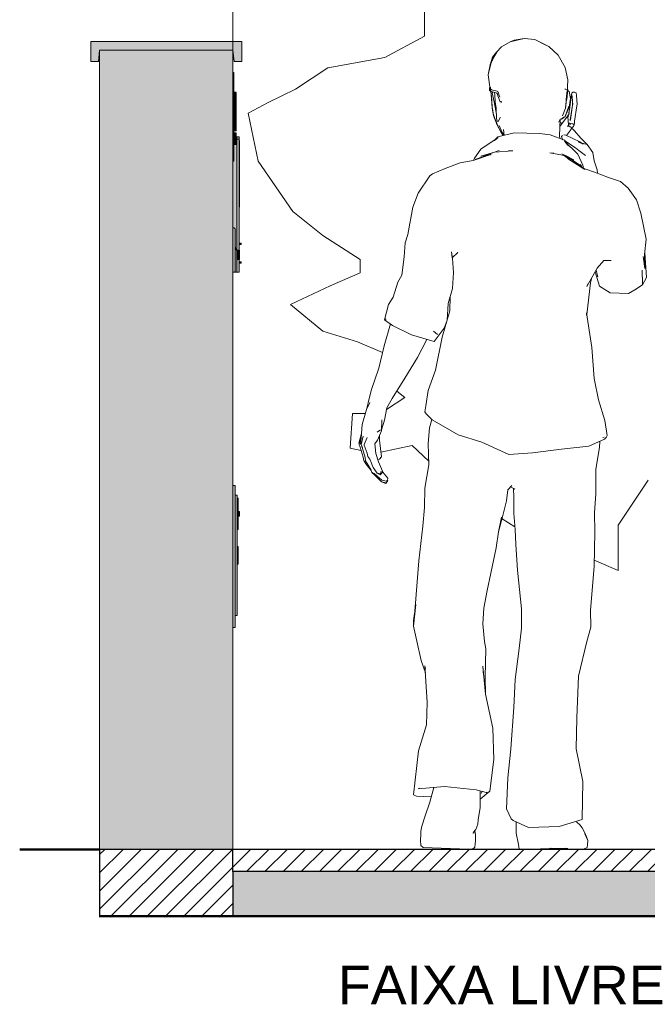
# Model space of a CAD drawing. Header units: metres. Extents: x -14.5 to 21.1, y -19.1 to 7.7.
# Tile 100 of 103: x 17.2 to 18.6, y -0.5 to 1.7. Entities that reach past the tile are written whole.
import ezdxf

# ---------------------------------------------------------------- set-up
doc = ezdxf.new("R2010")
doc.units = ezdxf.units.M
doc.linetypes.add('Traço ponto', pattern=[0.015875, 0.00635, -0.004763, 0, -0.004763])
doc.layers.add('A-DETL', color=7, linetype='Continuous', lineweight=5, true_color=0x00a600)
doc.layers.add('L-PLNT', color=7, linetype='Continuous', lineweight=5, true_color=0x005900)
for name, color, linetype, lineweight in [('A-DETL-GENF', 7, 'Continuous', 5), ('A-GENM', 7, 'Continuous', 5), ('A-ROOF', 7, 'Continuous', 5), ('A-ROOF-PATT', 7, 'Continuous', 5), ('A-WALL', 7, 'Continuous', 5), ('E-ELEC-EQPM', 7, 'Continuous', 5), ('G-ANNO-TEXT', 7, 'Continuous', 9), ('G-IMPT', 7, 'Continuous', 5), ('I-FURN', 7, 'Continuous', 5), ('L-SITE', 7, 'Continuous', 5), ('Q-SPCQ', 7, 'Continuous', 5)]:
    doc.layers.add(name, color=color, linetype=linetype, lineweight=lineweight)
doc.styles.add('Arial', font='arial.ttf', dxfattribs={"height": 0.087})
pattern_1 = [(45, (18.52454, -0.1475), (-0.0205061, 0.0205061), [])]

# ---------------------------------------------------------------- blocks, each defined once
blk = doc.blocks.new('MURETA_ - MURETA_-2290289-CORTE_CALÇADA')
at = {"layer": 'A-WALL', "true_color": 0x5b783c}
blk.add_hatch(color=77, dxfattribs=at).paths.add_polyline_path([(6.0064, -0.15), (6.0064, 1.65), (5.7064, 1.65), (5.7064, -0.15)])
at = {"layer": 'A-WALL'}
for p, q in [((5.7064, -0.15), (5.7064, 1.65)), ((6.0064, -0.15), (6.0064, 1.65))]:
    blk.add_line(p, q, dxfattribs=at)
blk = doc.blocks.new('PINGADEIRA PARA MURETA - PINGADEIRA PARA MURETA-2290573-CORTE_CALÇADA')
at = {"layer": 'A-ROOF-PATT', "true_color": 0xc0c0c0}
blk.add_hatch(color=9, dxfattribs=at).paths.add_polyline_path([(6.0264, 1.625), (6.0264, 1.67), (5.6864, 1.67), (5.6864, 1.625), (5.7038, 1.625), (5.7064, 1.65), (6.0064, 1.65), (6.009, 1.625)])
at = {"layer": 'A-ROOF'}
for p, q in [((6.0264, 1.67), (5.6864, 1.67)), ((5.6864, 1.67), (5.6864, 1.625)), ((6.0264, 1.625), (6.0264, 1.67)), ((5.7038, 1.625), (5.7064, 1.65)), ((5.7064, 1.65), (6.0064, 1.65)), ((6.0064, 1.65), (6.009, 1.625)), ((5.6864, 1.625), (5.7038, 1.625)), ((6.009, 1.625), (6.0264, 1.625))]:
    blk.add_line(p, q, dxfattribs=at)
blk = doc.blocks.new('Ramal de Entrada Individual_Saida Subterrânea_Medição em Muro - 3_Trifasico-2290771-CORTE_CALÇADA')
at = {"layer": 'E-ELEC-EQPM', "true_color": 0x505050}
for points in [[(6.0154, 1.15), (6.0154, 1.455), (6.0134, 1.455), (6.0134, 1.4381), (6.0084, 1.4381), (6.0084, 1.4), (6.0064, 1.4), (6.0064, 1.25), (6.0101, 1.2495), (6.0114, 1.2473), (6.0114, 1.2078), (6.0136, 1.2009), (6.0126, 1.2009), (6.0114, 1.2047), (6.0108, 1.1512), (6.0089, 1.15), (6.0111, 1.15)], [(6.0154, 1.15), (6.0204, 1.15), (6.0204, 1.179), (6.0164, 1.1793), (6.0164, 1.1997), (6.0204, 1.1997), (6.0204, 1.455), (6.0154, 1.455), (6.0154, 1.155)], [(6.0214, 1.4317), (6.0214, 1.4446), (6.0204, 1.4446), (6.0204, 1.4317)], [(6.0204, 1.3117), (6.0214, 1.3117), (6.0214, 1.4317), (6.0204, 1.4317), (6.0204, 1.4006)], [(6.0214, 1.2987), (6.0214, 1.3117), (6.0204, 1.3117), (6.0204, 1.2987)], [(6.0204, 1.2125), (6.0254, 1.2125), (6.0254, 1.2154), (6.0204, 1.2154), (6.0204, 1.2143)], [(6.0254, 1.1706), (6.0254, 1.1735), (6.0204, 1.1735), (6.0204, 1.1706)]]:
    blk.add_hatch(color=251, dxfattribs=at).paths.add_polyline_path(points)
at = {"layer": 'E-ELEC-EQPM'}
for p, q in [((6.0204, 1.455), (6.0134, 1.455)), ((6.0154, 1.15), (6.0154, 1.455)), ((6.0154, 1.455), (6.0204, 1.455)), ((6.0154, 1.15), (6.0154, 1.45)), ((6.0154, 1.45), (6.0204, 1.45)), ((6.0204, 1.45), (6.0204, 1.455)), ((6.0204, 1.455), (6.0204, 1.1997)), ((6.0214, 1.4467), (6.0204, 1.4467)), ((6.0214, 1.4317), (6.0214, 1.4467)), ((6.0214, 1.4446), (6.0214, 1.4467)), ((6.0214, 1.4317), (6.0214, 1.3117)), ((6.0214, 1.2967), (6.0214, 1.3117)), ((6.0204, 1.2967), (6.0214, 1.2967)), ((6.0214, 1.2967), (6.0214, 1.2987)), ((6.0204, 1.2154), (6.0254, 1.2154)), ((6.0204, 1.2125), (6.0254, 1.2125)), ((6.0254, 1.2154), (6.0254, 1.2125)), ((6.0204, 1.179), (6.0204, 1.15)), ((6.0204, 1.1735), (6.0254, 1.1735)), ((6.0204, 1.1706), (6.0254, 1.1706)), ((6.0254, 1.1735), (6.0254, 1.1706)), ((6.0154, 1.15), (6.0089, 1.15)), ((6.0154, 1.15), (6.0204, 1.15))]:
    blk.add_line(p, q, dxfattribs=at)
blk = doc.blocks.new('CAIXA_SANEAGO - CAIXA_SANEAGO-2306244-CORTE_CALÇADA')
at = {"layer": 'Q-SPCQ', "true_color": 0xc8c8c8}
for points in [[(6.0114, 0.35), (6.0114, 0.67), (6.0064, 0.67), (6.0064, 0.35)], [(6.0114, 0.377), (6.0164, 0.377), (6.0164, 0.648), (6.0114, 0.648), (6.0114, 0.4204)], [(6.0184, 0.613), (6.0184, 0.6407), (6.0164, 0.6407), (6.0164, 0.613)], [(6.0184, 0.5712), (6.0184, 0.5989), (6.0164, 0.5989), (6.0164, 0.5712)], [(6.0164, 0.5125), (6.0184, 0.5125), (6.0184, 0.5318), (6.0164, 0.5318), (6.0164, 0.5164)], [(6.0184, 0.4932), (6.0184, 0.5125), (6.0164, 0.5125), (6.0164, 0.4932)]]:
    blk.add_hatch(color=9, dxfattribs=at).paths.add_polyline_path(points)
at = {"layer": 'Q-SPCQ'}
for p, q in [((6.0064, 0.67), (6.0114, 0.67)), ((6.0114, 0.67), (6.0114, 0.35)), ((6.0164, 0.648), (6.0114, 0.648)), ((6.0164, 0.648), (6.0164, 0.377)), ((6.0184, 0.641), (6.0164, 0.641)), ((6.0184, 0.613), (6.0184, 0.641)), ((6.0184, 0.613), (6.0164, 0.613)), ((6.0184, 0.5989), (6.0164, 0.5989)), ((6.0184, 0.571), (6.0184, 0.5989)), ((6.0164, 0.571), (6.0184, 0.571)), ((6.0184, 0.5325), (6.0164, 0.5325)), ((6.0184, 0.5125), (6.0184, 0.5325)), ((6.0184, 0.4925), (6.0184, 0.5125)), ((6.0164, 0.4925), (6.0184, 0.4925)), ((6.0114, 0.377), (6.0164, 0.377)), ((6.0064, 0.35), (6.0114, 0.35))]:
    blk.add_line(p, q, dxfattribs=at)
blk = doc.blocks.new('PLACA_ENDERECO - PLACA_ENDERECO-2333432-CORTE_CALÇADA')
at = {"layer": 'I-FURN', "true_color": 0xfffffc}
blk.add_hatch(color=7, dxfattribs=at).paths.add_polyline_path([(6.0064, 1.4), (6.0084, 1.4), (6.0084, 1.6), (6.0064, 1.6), (6.0064, 1.4063)])
at = {"layer": 'I-FURN'}
for p, q in [((6.0064, 1.6), (6.0084, 1.6)), ((6.0084, 1.6), (6.0084, 1.4)), ((6.0064, 1.4), (6.0084, 1.4))]:
    blk.add_line(p, q, dxfattribs=at)
blk = doc.blocks.new('correio1 - correio-2346393-CORTE_CALÇADA')
at = {"layer": 'Q-SPCQ', "true_color": 0xc8c8c8}
for points in [[(6.0089, 1.15), (6.0089, 1.25), (6.0064, 1.25), (6.0064, 1.15)], [(6.0089, 1.15), (6.0101, 1.1505), (6.0097, 1.2497), (6.0089, 1.25), (6.0089, 1.1601)], [(6.0101, 1.1505), (6.0108, 1.1512), (6.0108, 1.2487), (6.0101, 1.2495), (6.0101, 1.1601)], [(6.0136, 1.2009), (6.0114, 1.2078), (6.0114, 1.2047), (6.0126, 1.2009)], [(6.0108, 1.1512), (6.0114, 1.1526), (6.0108, 1.1601)]]:
    blk.add_hatch(color=9, dxfattribs=at).paths.add_polyline_path(points)
at = {"layer": 'Q-SPCQ'}
for p, q in [((6.0064, 1.25), (6.0089, 1.25)), ((6.0101, 1.2495), (6.0108, 1.2487)), ((6.0114, 1.1526), (6.0114, 1.2473)), ((6.0136, 1.2009), (6.0113, 1.208)), ((6.0113, 1.2049), (6.0126, 1.2009)), ((6.0089, 1.15), (6.0064, 1.15)), ((6.0108, 1.1512), (6.0101, 1.1505))]:
    blk.add_line(p, q, dxfattribs=at)
blk.add_arc((6.0131, 1.201), 0.00053, 198, 342, dxfattribs=at)
blk.add_arc((6.0131, 1.201), 0.00053, 198, 342, dxfattribs=at)
for points in [[(6.0089, 1.25), (6.009, 1.25), (6.0093, 1.2499), (6.0097, 1.2497), (6.01, 1.2496), (6.0101, 1.2495)], [(6.0108, 1.2487), (6.0109, 1.2486), (6.0111, 1.2483), (6.0113, 1.2478), (6.0114, 1.2475), (6.0114, 1.2473)], [(6.0101, 1.1505), (6.01, 1.1504), (6.0097, 1.1502), (6.0093, 1.15), (6.009, 1.15), (6.0089, 1.15)], [(6.0114, 1.1526), (6.0114, 1.1524), (6.0113, 1.1521), (6.0111, 1.1516), (6.0109, 1.1514), (6.0108, 1.1512)]]:
    blk.add_open_spline(points, degree=3, dxfattribs=at)
blk = doc.blocks.new('árvore_growarq - árvore 400 cm_growarq-2511302-CORTE_CALÇADA')
at = {"layer": 'L-PLNT'}
for p, q in [((6.4381, 1.682), (6.4381, 1.7539)), ((6.3486, 1.6341), (6.4381, 1.682)), ((6.22, 1.6102), (6.3486, 1.6341)), ((6.1474, 1.5623), (6.22, 1.6102)), ((6.0859, 1.5323), (6.1474, 1.5623)), ((6.0411, 1.5084), (6.0859, 1.5323)), ((6.0635, 1.4006), (6.0411, 1.5084)), ((6.1418, 1.2868), (6.0635, 1.4006)), ((6.2089, 1.2329), (6.1418, 1.2868)), ((6.2927, 1.179), (6.2089, 1.2329)), ((6.2927, 1.1491), (6.2927, 1.179)), ((6.2256, 1.1192), (6.2927, 1.1491)), ((6.1362, 1.0772), (6.2256, 1.1192)), ((6.2089, 1.0174), (6.1362, 1.0772)), ((6.2871, 0.9934), (6.2089, 1.0174)), ((6.343, 0.9695), (6.2871, 0.9934)), ((6.343, 0.967), (6.343, 0.9695)), ((6.3524, 0.8413), (6.3933, 0.8677)), ((6.3933, 0.8677), (6.3755, 0.8825)), ((6.2704, 0.7539), (6.2759, 0.8317)), ((6.2759, 0.8317), (6.3047, 0.8317)), ((6.4101, 0.7599), (6.3398, 0.7448)), ((6.4476, 0.7248), (6.4101, 0.7599)), ((6.2952, 0.7486), (6.2704, 0.7539)), ((6.9412, 0.682), (6.8741, 0.5802)), ((6.6413, 0.5766), (6.6125, 0.595)), ((6.8741, 0.5802), (6.8741, 0.5383)), ((6.8741, 0.5383), (6.8741, 0.4784)), ((6.8741, 0.4784), (6.82, 0.5016))]:
    blk.add_line(p, q, dxfattribs=at)
blk = doc.blocks.new('Homem Celular - pessoa_00002_dwg-2516909-CORTE_CALÇADA')
at = {"layer": 'G-IMPT'}
for p, q in [((6.6308, 1.6694), (6.6114, 1.6582)), ((6.6308, 1.6694), (6.6622, 1.6763)), ((6.6308, 1.6694), (6.6546, 1.6748)), ((6.6308, 1.6694), (6.6396, 1.6726)), ((6.6622, 1.6763), (6.6396, 1.6726)), ((6.6622, 1.6763), (6.6546, 1.6748)), ((6.6622, 1.6763), (6.6864, 1.6745)), ((6.6864, 1.6745), (6.7113, 1.6618)), ((6.7113, 1.6618), (6.695, 1.6701)), ((6.695, 1.6701), (6.7179, 1.6586)), ((6.591, 1.6349), (6.5998, 1.6462)), ((6.6009, 1.6459), (6.5918, 1.6311)), ((6.5992, 1.6427), (6.6009, 1.6459)), ((6.6114, 1.6582), (6.5998, 1.6462)), ((6.7179, 1.6586), (6.7385, 1.6394)), ((6.5809, 1.5947), (6.5872, 1.6194)), ((6.5854, 1.6176), (6.591, 1.6349)), ((6.5854, 1.6176), (6.5918, 1.6311)), ((6.5854, 1.6176), (6.5868, 1.6202)), ((6.5872, 1.6194), (6.5918, 1.6311)), ((6.5906, 1.6272), (6.5918, 1.6311)), ((6.7385, 1.6394), (6.7546, 1.6112)), ((6.5854, 1.6176), (6.5809, 1.5947)), ((6.5809, 1.5947), (6.5836, 1.6035)), ((6.5852, 1.6162), (6.5854, 1.6176)), ((6.5853, 1.6162), (6.5854, 1.6176)), ((6.7546, 1.6112), (6.7602, 1.5834)), ((6.5809, 1.5947), (6.5854, 1.5627)), ((6.7602, 1.5834), (6.7592, 1.5517)), ((6.5845, 1.5658), (6.5842, 1.5636)), ((6.5842, 1.5594), (6.5842, 1.5636)), ((6.5842, 1.5594), (6.5866, 1.5577)), ((6.5857, 1.5613), (6.5844, 1.5616)), ((6.5844, 1.5616), (6.5851, 1.5616)), ((6.5849, 1.5667), (6.5845, 1.5658)), ((6.5851, 1.5616), (6.5857, 1.5616)), ((6.5854, 1.5637), (6.5855, 1.5595)), ((6.5854, 1.5637), (6.5877, 1.5619)), ((6.5857, 1.5616), (6.5855, 1.5595)), ((6.5888, 1.5411), (6.5863, 1.5663)), ((6.5867, 1.5645), (6.5866, 1.567)), ((6.5909, 1.5563), (6.5866, 1.5577)), ((6.5895, 1.5381), (6.5867, 1.5645)), ((6.5877, 1.5619), (6.592, 1.5605)), ((6.5918, 1.5567), (6.5904, 1.5541)), ((6.595, 1.534), (6.5904, 1.5541)), ((6.5909, 1.5563), (6.599, 1.5544)), ((6.592, 1.5605), (6.6011, 1.5583)), ((6.596, 1.5498), (6.5958, 1.5549)), ((6.599, 1.5544), (6.601, 1.5536)), ((6.601, 1.5536), (6.6023, 1.551)), ((6.6031, 1.557), (6.6011, 1.5583)), ((6.6048, 1.5537), (6.6031, 1.557)), ((6.6048, 1.5537), (6.606, 1.5485)), ((6.756, 1.5622), (6.7541, 1.5623)), ((6.7607, 1.5618), (6.7541, 1.5623)), ((6.7566, 1.5395), (6.7586, 1.554)), ((6.76, 1.5547), (6.7581, 1.5392)), ((6.7584, 1.5555), (6.7586, 1.554)), ((6.7595, 1.5608), (6.7596, 1.5599)), ((6.76, 1.5547), (6.7596, 1.5599)), ((6.7638, 1.557), (6.7601, 1.5595)), ((6.7606, 1.5591), (6.7607, 1.5618)), ((6.7638, 1.557), (6.7664, 1.5412)), ((6.7695, 1.5533), (6.7691, 1.5504)), ((6.7721, 1.5557), (6.7695, 1.5533)), ((6.7721, 1.5557), (6.7765, 1.5554)), ((6.7765, 1.5554), (6.7794, 1.5543)), ((6.7794, 1.5543), (6.7802, 1.5481)), ((6.5905, 1.52), (6.5888, 1.5411)), ((6.5905, 1.52), (6.5895, 1.5381)), ((6.595, 1.534), (6.5998, 1.5054)), ((6.596, 1.5498), (6.5972, 1.534)), ((6.5972, 1.534), (6.5995, 1.5196)), ((6.6032, 1.5478), (6.6023, 1.551)), ((6.6032, 1.5478), (6.6085, 1.5336)), ((6.6073, 1.5447), (6.606, 1.5485)), ((6.6085, 1.5336), (6.6102, 1.5332)), ((6.6102, 1.5332), (6.6108, 1.5333)), ((6.6114, 1.5333), (6.6105, 1.5358)), ((6.6108, 1.5333), (6.6114, 1.5333)), ((6.7552, 1.5199), (6.7592, 1.5517)), ((6.7552, 1.5199), (6.7576, 1.5426)), ((6.7566, 1.5395), (6.7569, 1.5391)), ((6.7581, 1.5392), (6.7575, 1.5391)), ((6.7664, 1.5412), (6.7632, 1.5219)), ((6.764, 1.516), (6.7691, 1.5504)), ((6.7694, 1.5499), (6.77, 1.545)), ((6.7698, 1.5498), (6.7705, 1.545)), ((6.77, 1.545), (6.7708, 1.5353)), ((6.7705, 1.545), (6.7712, 1.5353)), ((6.771, 1.528), (6.7708, 1.5353)), ((6.7712, 1.5353), (6.7715, 1.528)), ((6.781, 1.5382), (6.7802, 1.5481)), ((6.7813, 1.529), (6.781, 1.5382)), ((6.5922, 1.5074), (6.5905, 1.52)), ((6.5905, 1.52), (6.5934, 1.5031)), ((6.5906, 1.5186), (6.5934, 1.5031)), ((6.5995, 1.5196), (6.6, 1.4973)), ((6.7552, 1.5199), (6.7483, 1.5024)), ((6.7627, 1.5239), (6.7547, 1.501)), ((6.7632, 1.5219), (6.7547, 1.501)), ((6.7552, 1.5199), (6.7561, 1.5244)), ((6.7627, 1.5239), (6.7555, 1.5023)), ((6.7622, 1.5043), (6.763, 1.5088)), ((6.7629, 1.5082), (6.7636, 1.5134)), ((6.7631, 1.5049), (6.7629, 1.5082)), ((6.7639, 1.5097), (6.763, 1.5088)), ((6.7631, 1.5049), (6.7639, 1.5097)), ((6.7636, 1.5134), (6.764, 1.516)), ((6.766, 1.4935), (6.7708, 1.5268)), ((6.7664, 1.4934), (6.7713, 1.5268)), ((6.771, 1.528), (6.7708, 1.5268)), ((6.7715, 1.528), (6.7713, 1.5268)), ((6.7807, 1.5246), (6.7759, 1.4902)), ((6.7813, 1.529), (6.7807, 1.5246)), ((6.5984, 1.4897), (6.5922, 1.5074)), ((6.595, 1.4989), (6.5922, 1.5074)), ((6.5922, 1.5074), (6.5934, 1.5031)), ((6.5984, 1.4897), (6.5934, 1.5031)), ((6.5984, 1.4897), (6.595, 1.4989)), ((6.6007, 1.483), (6.5959, 1.4964)), ((6.6044, 1.4761), (6.5974, 1.4931)), ((6.6044, 1.4761), (6.5984, 1.4897)), ((6.6, 1.4973), (6.6015, 1.4902)), ((6.6041, 1.4895), (6.6015, 1.4902)), ((6.6082, 1.4979), (6.6041, 1.4895)), ((6.6074, 1.4988), (6.6082, 1.4979)), ((6.7433, 1.495), (6.7402, 1.4881)), ((6.7433, 1.495), (6.7416, 1.4572)), ((6.7425, 1.4781), (6.7577, 1.4988)), ((6.7429, 1.4868), (6.7438, 1.4867)), ((6.745, 1.4864), (6.7438, 1.4867)), ((6.7458, 1.4951), (6.7448, 1.4962)), ((6.7474, 1.4847), (6.745, 1.4864)), ((6.7458, 1.4951), (6.7547, 1.501)), ((6.7516, 1.4994), (6.7458, 1.4951)), ((6.7481, 1.4959), (6.7458, 1.4951)), ((6.7517, 1.499), (6.7481, 1.4959)), ((6.7555, 1.5023), (6.7547, 1.501)), ((6.7587, 1.5002), (6.7577, 1.4988)), ((6.7615, 1.504), (6.7587, 1.5002)), ((6.7621, 1.5032), (6.7609, 1.5005)), ((6.7622, 1.4832), (6.7609, 1.5005)), ((6.7626, 1.5068), (6.7615, 1.504)), ((6.7622, 1.502), (6.7617, 1.5008)), ((6.7625, 1.5061), (6.7619, 1.5046)), ((6.7622, 1.5049), (6.7619, 1.5043)), ((6.7619, 1.5046), (6.7619, 1.5043)), ((6.7621, 1.5032), (6.7622, 1.5043)), ((6.7636, 1.4858), (6.7635, 1.487)), ((6.7645, 1.4863), (6.7648, 1.4829)), ((6.7657, 1.4919), (6.766, 1.4935)), ((6.7664, 1.4934), (6.7662, 1.4919)), ((6.7747, 1.4824), (6.7755, 1.4876)), ((6.7755, 1.4876), (6.7759, 1.4902)), ((6.6137, 1.4605), (6.6007, 1.483)), ((6.6044, 1.4761), (6.6007, 1.483)), ((6.6007, 1.483), (6.6099, 1.4666)), ((6.6401, 1.4639), (6.6029, 1.4552)), ((6.6137, 1.4605), (6.6044, 1.4761)), ((6.6108, 1.4704), (6.6063, 1.4807)), ((6.6156, 1.4581), (6.6063, 1.4807)), ((6.6137, 1.4605), (6.6099, 1.4666)), ((6.6179, 1.4587), (6.613, 1.4652)), ((6.6171, 1.4585), (6.6154, 1.4717)), ((6.6154, 1.4717), (6.6157, 1.4701)), ((6.6401, 1.4639), (6.6965, 1.4627)), ((6.7576, 1.4582), (6.7662, 1.47)), ((6.7631, 1.4822), (6.76, 1.4785)), ((6.7631, 1.4814), (6.7608, 1.4786)), ((6.7631, 1.4822), (6.7622, 1.4832)), ((6.7638, 1.4788), (6.7638, 1.4791)), ((6.7673, 1.4768), (6.7638, 1.4788)), ((6.7674, 1.4853), (6.7648, 1.4829)), ((6.7673, 1.4714), (6.7662, 1.47)), ((6.7706, 1.476), (6.7673, 1.4768)), ((6.7673, 1.4714), (6.7706, 1.476)), ((6.7718, 1.4847), (6.7674, 1.4853)), ((6.7693, 1.4742), (6.7713, 1.4734)), ((6.7706, 1.476), (6.7731, 1.4782)), ((6.7757, 1.4687), (6.7713, 1.4734)), ((6.7747, 1.4824), (6.7718, 1.4847)), ((6.7731, 1.4782), (6.7742, 1.481)), ((6.7746, 1.4814), (6.7733, 1.4785)), ((6.7742, 1.481), (6.7742, 1.4813)), ((6.7745, 1.4826), (6.7746, 1.4814)), ((6.7757, 1.4687), (6.7897, 1.4521)), ((6.6038, 1.4533), (6.5647, 1.4271)), ((6.5946, 1.4472), (6.6029, 1.4552)), ((6.6038, 1.4533), (6.5957, 1.4471)), ((6.6137, 1.4605), (6.6151, 1.4592)), ((6.617, 1.4585), (6.6171, 1.4585)), ((6.6965, 1.4627), (6.7206, 1.4598)), ((6.7527, 1.4475), (6.7206, 1.4598)), ((6.7416, 1.4572), (6.7424, 1.4515)), ((6.7465, 1.4558), (6.7484, 1.458)), ((6.7465, 1.4558), (6.7486, 1.4494)), ((6.7486, 1.4494), (6.7496, 1.4487)), ((6.7564, 1.4587), (6.7516, 1.4594)), ((6.7594, 1.4382), (6.7527, 1.4475)), ((6.7527, 1.4457), (6.7834, 1.4159)), ((6.7527, 1.4457), (6.7617, 1.4349)), ((6.7538, 1.4459), (6.7779, 1.4302)), ((6.7564, 1.4587), (6.7873, 1.4436)), ((6.7585, 1.4577), (6.758, 1.4587)), ((6.7948, 1.4389), (6.7842, 1.4436)), ((6.7948, 1.4389), (6.7873, 1.4436)), ((6.7897, 1.4521), (6.8038, 1.4376)), ((6.8038, 1.4376), (6.79, 1.4419)), ((6.5501, 1.4068), (6.5647, 1.4271)), ((6.5958, 1.4205), (6.5519, 1.4039)), ((6.5958, 1.4205), (6.5648, 1.4114)), ((6.6062, 1.4242), (6.5958, 1.4205)), ((6.6368, 1.4234), (6.5958, 1.4205)), ((6.6269, 1.4237), (6.6368, 1.4234)), ((6.7779, 1.4302), (6.7852, 1.4241)), ((6.8007, 1.413), (6.7852, 1.4241)), ((6.8038, 1.4376), (6.8165, 1.4201)), ((6.8196, 1.4014), (6.8165, 1.4201)), ((6.5179, 1.3969), (6.5472, 1.4021)), ((6.5472, 1.4021), (6.5871, 1.4151)), ((6.5501, 1.4068), (6.548, 1.4024)), ((6.5519, 1.4039), (6.5534, 1.4047)), ((6.5617, 1.4068), (6.5624, 1.4078)), ((6.5864, 1.4148), (6.5861, 1.4168)), ((6.5861, 1.4168), (6.5865, 1.4149)), ((6.5871, 1.4151), (6.5872, 1.4141)), ((6.7292, 1.4184), (6.7201, 1.4192)), ((6.7201, 1.4192), (6.7568, 1.4124)), ((6.747, 1.417), (6.7568, 1.4124)), ((6.7695, 1.4002), (6.751, 1.414)), ((6.7568, 1.4124), (6.7923, 1.388)), ((6.7568, 1.4124), (6.7743, 1.4036)), ((6.7596, 1.4075), (6.7601, 1.4083)), ((6.7986, 1.3818), (6.7597, 1.4063)), ((6.7965, 1.3838), (6.7597, 1.4063)), ((6.7599, 1.4074), (6.7601, 1.4083)), ((6.7986, 1.3818), (6.7695, 1.4002)), ((6.7834, 1.4159), (6.7941, 1.391)), ((6.8269, 1.3809), (6.8196, 1.4014)), ((6.4562, 1.3718), (6.4843, 1.3835)), ((6.4843, 1.3835), (6.5179, 1.3969)), ((6.7923, 1.388), (6.7881, 1.3925)), ((6.7961, 1.3841), (6.7941, 1.391)), ((6.8208, 1.3759), (6.7965, 1.3838)), ((6.8523, 1.3633), (6.8208, 1.3759)), ((6.8271, 1.3735), (6.8269, 1.3809)), ((6.4235, 1.3286), (6.4501, 1.3671)), ((6.4501, 1.3671), (6.4562, 1.3718)), ((6.8788, 1.3544), (6.8523, 1.3633)), ((6.8788, 1.3544), (6.8964, 1.3396)), ((6.8964, 1.3396), (6.9153, 1.3135)), ((6.4114, 1.2968), (6.4235, 1.3286)), ((6.9246, 1.2829), (6.9153, 1.3135)), ((6.4004, 1.2349), (6.4114, 1.2968)), ((6.9246, 1.2829), (6.9369, 1.2249)), ((6.4004, 1.2349), (6.3942, 1.2162)), ((6.9369, 1.2249), (6.9334, 1.1899)), ((6.3921, 1.1848), (6.3942, 1.2162)), ((6.3921, 1.1848), (6.3867, 1.1432)), ((6.4998, 1.1829), (6.499, 1.196)), ((6.5008, 1.1808), (6.499, 1.196)), ((6.4998, 1.1829), (6.5127, 1.1944)), ((6.5008, 1.1808), (6.5032, 1.1498)), ((6.5119, 1.1945), (6.5127, 1.1944)), ((6.8414, 1.1765), (6.8268, 1.1591)), ((6.8584, 1.1769), (6.8414, 1.1765)), ((6.9339, 1.1582), (6.9299, 1.1854)), ((6.9334, 1.1899), (6.9339, 1.1582)), ((6.9377, 1.1382), (6.9338, 1.1936)), ((6.8035, 1.118), (6.8268, 1.1591)), ((6.8241, 1.1543), (6.8248, 1.1515)), ((6.928, 1.155), (6.9284, 1.1216)), ((6.3779, 1.1278), (6.3867, 1.1432)), ((6.5008, 1.1136), (6.5032, 1.1498)), ((6.8139, 1.1363), (6.8114, 1.1264)), ((6.8221, 1.1508), (6.832, 1.1191)), ((6.8279, 1.1399), (6.8248, 1.1515)), ((6.8274, 1.1422), (6.8279, 1.1399)), ((6.9283, 1.1389), (6.9284, 1.1216)), ((6.9284, 1.1216), (6.9377, 1.1382)), ((6.3673, 1.0939), (6.3779, 1.1278)), ((6.4911, 1.0797), (6.5008, 1.1136)), ((6.8032, 1.0549), (6.8114, 1.1264)), ((6.8035, 1.118), (6.8062, 1.1251)), ((6.8562, 1.1041), (6.832, 1.1191)), ((6.9115, 1.1107), (6.8969, 1.1022)), ((6.9284, 1.1216), (6.9115, 1.1107)), ((6.3567, 1.0773), (6.3673, 1.0939)), ((6.495, 1.0629), (6.4957, 1.0958)), ((6.8562, 1.1041), (6.8969, 1.1022)), ((6.3567, 1.0773), (6.348, 1.0426)), ((6.4886, 1.0423), (6.4911, 1.0797)), ((6.348, 1.0426), (6.3512, 1.0449)), ((6.348, 1.0426), (6.3498, 1.0434)), ((6.3662, 1.0305), (6.348, 1.0426)), ((6.495, 1.0629), (6.4773, 1.0042)), ((6.8028, 1.0532), (6.8026, 1.059)), ((6.8026, 1.059), (6.8144, 0.9808)), ((6.3474, 0.9846), (6.3615, 1.0336)), ((6.3662, 1.0305), (6.4087, 1.0088)), ((6.4823, 1.0241), (6.4595, 0.9939)), ((6.4823, 1.0241), (6.4886, 1.0423)), ((6.4087, 1.0088), (6.4595, 0.9939)), ((6.4221, 0.958), (6.4432, 0.9987)), ((6.4671, 1.0096), (6.4583, 1.0176)), ((6.4671, 1.0096), (6.4618, 1.0147)), ((6.4773, 1.0042), (6.4623, 0.9299)), ((6.3349, 0.9339), (6.3474, 0.9846)), ((6.8144, 0.9808), (6.8198, 0.9104)), ((6.3934, 0.9118), (6.4221, 0.958)), ((6.3349, 0.9339), (6.3175, 0.8835)), ((6.365, 0.8655), (6.3934, 0.9118)), ((6.4462, 0.8835), (6.4623, 0.9299)), ((6.8297, 0.8626), (6.8198, 0.9104)), ((6.3175, 0.8835), (6.3113, 0.8559)), ((6.365, 0.8655), (6.3531, 0.8449)), ((6.4407, 0.8491), (6.4462, 0.8835)), ((6.3145, 0.8564), (6.3073, 0.8408)), ((6.3113, 0.8559), (6.3073, 0.8408)), ((6.3073, 0.8408), (6.3088, 0.8446)), ((6.3145, 0.8564), (6.3088, 0.8446)), ((6.3531, 0.8449), (6.3475, 0.8168)), ((6.4407, 0.8491), (6.4384, 0.8355)), ((6.8297, 0.8626), (6.8436, 0.816)), ((6.3073, 0.8408), (6.2978, 0.807)), ((6.4384, 0.8355), (6.4414, 0.831)), ((6.4551, 0.8176), (6.4414, 0.831)), ((6.2962, 0.7866), (6.2978, 0.807)), ((6.3419, 0.8175), (6.341, 0.7931)), ((6.3475, 0.8168), (6.3411, 0.7952)), ((6.3419, 0.8175), (6.3416, 0.8129)), ((6.4489, 0.7993), (6.4461, 0.7647)), ((6.4489, 0.7993), (6.4541, 0.8186)), ((6.5139, 0.7838), (6.4551, 0.8176)), ((6.8436, 0.816), (6.8491, 0.7825)), ((6.2962, 0.7866), (6.2901, 0.7654)), ((6.2963, 0.7843), (6.2906, 0.762)), ((6.2937, 0.7627), (6.2963, 0.7843)), ((6.3001, 0.7812), (6.2954, 0.7613)), ((6.2994, 0.7773), (6.3001, 0.7812)), ((6.3085, 0.778), (6.3019, 0.7622)), ((6.3385, 0.7951), (6.331, 0.7899)), ((6.341, 0.7931), (6.3318, 0.7719)), ((6.3363, 0.7808), (6.3363, 0.7819)), ((6.3363, 0.7808), (6.3368, 0.772)), ((6.5139, 0.7838), (6.5672, 0.7671)), ((6.839, 0.7782), (6.842, 0.7785)), ((6.8465, 0.7778), (6.8428, 0.7741)), ((6.8491, 0.7825), (6.8465, 0.7778)), ((6.291, 0.7637), (6.2901, 0.7654)), ((6.2931, 0.7564), (6.2906, 0.762)), ((6.2995, 0.7338), (6.2931, 0.7564)), ((6.298, 0.7556), (6.2954, 0.7613)), ((6.2964, 0.7608), (6.3041, 0.7325)), ((6.2964, 0.7608), (6.298, 0.7556)), ((6.3024, 0.7608), (6.3019, 0.7622)), ((6.3088, 0.7422), (6.3024, 0.7608)), ((6.3318, 0.7719), (6.3264, 0.7636)), ((6.328, 0.7419), (6.3264, 0.7636)), ((6.3409, 0.7344), (6.3368, 0.772)), ((6.4479, 0.716), (6.4461, 0.7647)), ((6.5672, 0.7671), (6.6281, 0.7396)), ((6.746, 0.7518), (6.8081, 0.7587)), ((6.8081, 0.7587), (6.8428, 0.7741)), ((6.8238, 0.7067), (6.8318, 0.7554)), ((6.8318, 0.7554), (6.8323, 0.7695)), ((6.3014, 0.7258), (6.2995, 0.7338)), ((6.3051, 0.7255), (6.3041, 0.7325)), ((6.3088, 0.7422), (6.3102, 0.7352)), ((6.3146, 0.729), (6.3102, 0.7352)), ((6.328, 0.7419), (6.3345, 0.7233)), ((6.3369, 0.729), (6.3409, 0.7344)), ((6.6281, 0.7396), (6.6807, 0.7435)), ((6.746, 0.7518), (6.6807, 0.7435)), ((6.3061, 0.7186), (6.3014, 0.7258)), ((6.3091, 0.7193), (6.3051, 0.7255)), ((6.3061, 0.7186), (6.3179, 0.7038)), ((6.3091, 0.7193), (6.3178, 0.7046)), ((6.315, 0.7089), (6.3127, 0.7105)), ((6.3146, 0.729), (6.3187, 0.7199)), ((6.3187, 0.7199), (6.3202, 0.7153)), ((6.3222, 0.7105), (6.3202, 0.7153)), ((6.3311, 0.6977), (6.3222, 0.7105)), ((6.3369, 0.729), (6.333, 0.7276)), ((6.3345, 0.7233), (6.3433, 0.7023)), ((6.4384, 0.6634), (6.4479, 0.716)), ((6.3178, 0.7046), (6.3189, 0.7)), ((6.3248, 0.6964), (6.3189, 0.7)), ((6.32, 0.6994), (6.3203, 0.6984)), ((6.3245, 0.6948), (6.3203, 0.6984)), ((6.3412, 0.6777), (6.3245, 0.6948)), ((6.3415, 0.6815), (6.3248, 0.6964)), ((6.3311, 0.6977), (6.3384, 0.6937)), ((6.3311, 0.6977), (6.3328, 0.6968)), ((6.3311, 0.6977), (6.3389, 0.6958)), ((6.3328, 0.6968), (6.3389, 0.6958)), ((6.3384, 0.6937), (6.3405, 0.7024)), ((6.3412, 0.6964), (6.3384, 0.6937)), ((6.3384, 0.6937), (6.3389, 0.6958)), ((6.3405, 0.7024), (6.3389, 0.6958)), ((6.3412, 0.6964), (6.3435, 0.6996)), ((6.3435, 0.6996), (6.3433, 0.7023)), ((6.3438, 0.6997), (6.355, 0.6863)), ((6.8233, 0.6508), (6.8238, 0.7067)), ((6.344, 0.6772), (6.3412, 0.6777)), ((6.3448, 0.6771), (6.3412, 0.6777)), ((6.3412, 0.6777), (6.3509, 0.6745)), ((6.3524, 0.6796), (6.3415, 0.6815)), ((6.3514, 0.676), (6.3448, 0.6771)), ((6.3514, 0.676), (6.3472, 0.6767)), ((6.3509, 0.6745), (6.3551, 0.6807)), ((6.3524, 0.6796), (6.353, 0.6805)), ((6.353, 0.6805), (6.3556, 0.685)), ((6.3539, 0.6821), (6.3551, 0.6807)), ((6.355, 0.6863), (6.3556, 0.685)), ((6.6253, 0.6598), (6.6346, 0.67)), ((6.6316, 0.6667), (6.6416, 0.6618)), ((6.4384, 0.6634), (6.4382, 0.6201)), ((6.6228, 0.6355), (6.6253, 0.6598)), ((6.6387, 0.6426), (6.6382, 0.6634)), ((6.6403, 0.6626), (6.6416, 0.6618)), ((6.8233, 0.6508), (6.8206, 0.6078)), ((6.6228, 0.6355), (6.6144, 0.602)), ((6.6389, 0.6063), (6.6387, 0.6426)), ((6.4382, 0.6201), (6.4341, 0.5781)), ((6.6144, 0.602), (6.6046, 0.565)), ((6.6389, 0.6063), (6.6418, 0.5704)), ((6.8206, 0.6078), (6.821, 0.5645)), ((6.4248, 0.5003), (6.4341, 0.5781)), ((6.6114, 0.5982), (6.6038, 0.5605)), ((6.6114, 0.5982), (6.6046, 0.565)), ((6.5991, 0.5293), (6.6046, 0.565)), ((6.6038, 0.5605), (6.6046, 0.565)), ((6.6418, 0.5704), (6.6435, 0.5371)), ((6.821, 0.5645), (6.8198, 0.4876)), ((6.6435, 0.5371), (6.6472, 0.4789)), ((6.5874, 0.4722), (6.5991, 0.5293)), ((6.4248, 0.5003), (6.4171, 0.3956)), ((6.5874, 0.4722), (6.5793, 0.4335)), ((6.6561, 0.3921), (6.6472, 0.4789)), ((6.8198, 0.4876), (6.8113, 0.389)), ((6.5793, 0.4335), (6.5711, 0.3931)), ((6.4182, 0.4015), (6.413, 0.353)), ((6.4182, 0.4015), (6.4134, 0.366)), ((6.4171, 0.3956), (6.413, 0.353)), ((6.5711, 0.3931), (6.5693, 0.3584)), ((6.6564, 0.3484), (6.6561, 0.3921)), ((6.8113, 0.389), (6.8121, 0.351)), ((6.413, 0.353), (6.4134, 0.366)), ((6.5693, 0.3584), (6.5726, 0.3186)), ((6.413, 0.353), (6.4203, 0.3194)), ((6.6564, 0.3484), (6.6508, 0.3024)), ((6.8121, 0.351), (6.8034, 0.3185)), ((6.4307, 0.2759), (6.4203, 0.3194)), ((6.5758, 0.3016), (6.5726, 0.3186)), ((6.7845, 0.2402), (6.8034, 0.3185)), ((6.5758, 0.3016), (6.5741, 0.2383)), ((6.6508, 0.3024), (6.6417, 0.233)), ((6.4398, 0.2478), (6.4307, 0.2759)), ((6.44, 0.2577), (6.4388, 0.2635)), ((6.4388, 0.2635), (6.4442, 0.1816)), ((6.5689, 0.2626), (6.5706, 0.2427)), ((6.5689, 0.2626), (6.5753, 0.1998)), ((6.5741, 0.2383), (6.5752, 0.2008)), ((6.6392, 0.1696), (6.6417, 0.233)), ((6.7805, 0.1466), (6.7845, 0.2402)), ((6.5753, 0.1998), (6.5914, 0.1231)), ((6.4423, 0.1308), (6.4442, 0.1816)), ((6.6392, 0.1696), (6.6321, 0.0766)), ((6.779, 0.0767), (6.7805, 0.1466)), ((6.4244, 0.0719), (6.4423, 0.1308)), ((6.5941, 0.0522), (6.5914, 0.1231)), ((6.4244, 0.0719), (6.4132, -0.0271)), ((6.6258, 0.0109), (6.6321, 0.0766)), ((6.7944, 0.0033), (6.779, 0.0767)), ((6.5941, 0.0522), (6.5848, -0.0191)), ((6.6228, -0.0587), (6.6258, 0.0109)), ((6.7928, -0.0828), (6.7944, 0.0033)), ((6.4828, -0.0081), (6.4236, -0.0136)), ((6.4266, -0.012), (6.4236, -0.0136)), ((6.4497, -0.0439), (6.4589, -0.0103)), ((6.4828, -0.0081), (6.5545, -0.016)), ((6.5795, -0.0229), (6.5545, -0.016)), ((6.5633, -0.0276), (6.5634, -0.0185)), ((6.5652, -0.0239), (6.5678, -0.0197)), ((6.5769, -0.0258), (6.5848, -0.0191)), ((6.5773, -0.0208), (6.5795, -0.0229)), ((6.4195, -0.0299), (6.4132, -0.0271)), ((6.4195, -0.0299), (6.4531, -0.0316)), ((6.4497, -0.0439), (6.4391, -0.0742)), ((6.5631, -0.0564), (6.5633, -0.0276)), ((6.5634, -0.0367), (6.5769, -0.0258)), ((6.5631, -0.0564), (6.559, -0.0829)), ((6.6228, -0.0587), (6.6327, -0.0812)), ((6.4391, -0.0742), (6.4315, -0.0978)), ((6.559, -0.0829), (6.5577, -0.0934)), ((6.6372, -0.0848), (6.6327, -0.0812)), ((6.6372, -0.0848), (6.6718, -0.1007)), ((6.6445, -0.1133), (6.6439, -0.0879)), ((6.7411, -0.0986), (6.7928, -0.0828)), ((6.7803, -0.0866), (6.7811, -0.0883)), ((6.7873, -0.0947), (6.7811, -0.0883)), ((6.4296, -0.109), (6.4294, -0.1167)), ((6.4315, -0.0978), (6.4296, -0.109)), ((6.5476, -0.1143), (6.5503, -0.1085)), ((6.5479, -0.1094), (6.5476, -0.1143)), ((6.5503, -0.1085), (6.5536, -0.105)), ((6.5508, -0.1079), (6.5525, -0.1167)), ((6.5509, -0.1079), (6.5525, -0.1167)), ((6.5525, -0.1167), (6.551, -0.1078)), ((6.5577, -0.0934), (6.5536, -0.105)), ((6.7411, -0.0986), (6.6718, -0.1007)), ((6.7929, -0.1015), (6.7873, -0.0947)), ((6.7929, -0.1015), (6.7989, -0.1129)), ((6.4294, -0.1167), (6.4291, -0.1295)), ((6.4291, -0.1295), (6.4296, -0.141)), ((6.5525, -0.1305), (6.5522, -0.1373)), ((6.5525, -0.1167), (6.5525, -0.1305)), ((6.6445, -0.1133), (6.6495, -0.1389)), ((6.8057, -0.1299), (6.7985, -0.1147)), ((6.7985, -0.1147), (6.8017, -0.1211)), ((6.8024, -0.1214), (6.7989, -0.1129)), ((6.8057, -0.1299), (6.8017, -0.1211)), ((6.8057, -0.1299), (6.8024, -0.1214)), ((6.8057, -0.1299), (6.8049, -0.1395)), ((6.4296, -0.141), (6.4347, -0.1456)), ((6.5373, -0.1495), (6.4347, -0.1456)), ((6.545, -0.1499), (6.5373, -0.1495)), ((6.545, -0.1499), (6.5515, -0.145)), ((6.5515, -0.145), (6.5522, -0.1373)), ((6.6495, -0.1389), (6.651, -0.1494)), ((6.651, -0.1494), (6.7474, -0.148)), ((6.6791, -0.15), (6.6785, -0.149)), ((6.7802, -0.1498), (6.6791, -0.15)), ((6.7474, -0.148), (6.7192, -0.1469)), ((6.7229, -0.147), (6.7474, -0.148)), ((6.7604, -0.1476), (6.7474, -0.148)), ((6.7604, -0.1476), (6.7543, -0.1474)), ((6.797, -0.1489), (6.7802, -0.1498)), ((6.8041, -0.146), (6.797, -0.1489)), ((6.8041, -0.146), (6.8049, -0.1395))]:
    blk.add_line(p, q, dxfattribs=at)
blk = doc.blocks.new('Homem Celular - Homem Celular-2517031-CORTE_CALÇADA')
blk.add_blockref('Homem Celular - pessoa_00002_dwg-2516909-CORTE_CALÇADA', (0, 0))

msp = doc.modelspace()

# ---------------------------------------------------------------- hatches: boundary and pattern name
at = {"layer": 'A-DETL-GENF', "true_color": 0x808080}
h = msp.add_hatch(dxfattribs=at)
h.set_pattern_fill('FP_5', color=8, style=0, pattern_type=2)
h.set_pattern_definition(pattern_1)
h.paths.add_polyline_path([(17.362, -0.3027), (17.662, -0.3027), (17.662, -0.15), (17.362, -0.15), (17.362, -0.2)])
at = {"layer": 'A-DETL-GENF', "true_color": 0xb9cebd}
msp.add_hatch(color=9, dxfattribs=at).paths.add_polyline_path([(19.1558, -0.3027), (19.562, -0.3027), (19.562, -0.225), (18.862, -0.15), (18.862, -0.2), (17.662, -0.2), (17.662, -0.3027), (18.8983, -0.3027)])
at = {"layer": 'A-DETL-GENF', "true_color": 0x808080}
h = msp.add_hatch(dxfattribs=at)
h.set_pattern_fill('FP_5', color=8, style=0, pattern_type=2)
h.set_pattern_definition(pattern_1)
h.paths.add_polyline_path([(19.662, -0.3), (19.662, -0.15), (19.562, -0.15), (19.562, -0.3)])
h.paths.add_polyline_path([(17.662, -0.2), (18.862, -0.2), (18.862, -0.15), (17.662, -0.15)])
at = {"layer": 'A-GENM'}
for points in [[(17.669, 1.5551), (17.669, 1.5555), (17.664, 1.5551)], [(17.664, 1.53), (17.669, 1.53), (17.669, 1.5551), (17.664, 1.5551), (17.664, 1.5378)], [(17.6647, 1.5274), (17.669, 1.5274), (17.669, 1.5296), (17.664, 1.5296), (17.664, 1.5274)], [(17.6647, 1.525), (17.669, 1.525), (17.669, 1.5274), (17.664, 1.5274), (17.664, 1.525)], [(17.6647, 1.5234), (17.669, 1.5234), (17.669, 1.525), (17.664, 1.5246), (17.664, 1.5234)], [(17.669, 1.5188), (17.669, 1.5234), (17.664, 1.5234), (17.664, 1.5188), (17.6647, 1.5188)], [(17.664, 1.5121), (17.669, 1.5121), (17.669, 1.5188), (17.664, 1.5188), (17.664, 1.5121)], [(17.6647, 1.5054), (17.669, 1.5054), (17.669, 1.5121), (17.664, 1.5121), (17.664, 1.5054)], [(17.669, 1.5008), (17.669, 1.5054), (17.664, 1.5049), (17.664, 1.5008), (17.6647, 1.5008)], [(17.669, 1.4991), (17.669, 1.5008), (17.664, 1.5003), (17.664, 1.4991), (17.6647, 1.4991)], [(17.6647, 1.4976), (17.669, 1.4976), (17.669, 1.4991), (17.664, 1.4991), (17.664, 1.4976)], [(17.664, 1.4944), (17.669, 1.4945), (17.669, 1.4969), (17.664, 1.4969), (17.664, 1.4945)], [(17.664, 1.469), (17.669, 1.469), (17.669, 1.4941), (17.664, 1.4941), (17.664, 1.4721)], [(17.669, 1.4969), (17.669, 1.4976), (17.6647, 1.4969)], [(17.664, 1.4625), (17.669, 1.4625), (17.669, 1.464), (17.664, 1.4636)], [(17.664, 1.4581), (17.669, 1.4581), (17.669, 1.4625), (17.664, 1.4625)], [(17.664, 1.4513), (17.669, 1.4513), (17.669, 1.4581), (17.664, 1.4581), (17.664, 1.455)], [(17.6647, 1.4446), (17.669, 1.4446), (17.669, 1.4513), (17.664, 1.4513), (17.664, 1.4446)], [(17.6647, 1.4398), (17.669, 1.4398), (17.669, 1.4446), (17.664, 1.4446), (17.664, 1.4398)], [(17.6652, 1.4381), (17.669, 1.4385), (17.669, 1.4398), (17.664, 1.4392), (17.664, 1.4381)], [(17.677, 1.1985), (17.677, 1.1997), (17.672, 1.1994), (17.672, 1.1985), (17.6759, 1.1985)], [(17.672, 1.195), (17.677, 1.195), (17.677, 1.1985), (17.672, 1.1985), (17.672, 1.1969)], [(17.672, 1.1895), (17.677, 1.1895), (17.677, 1.195), (17.672, 1.195), (17.672, 1.1927)], [(17.672, 1.1841), (17.677, 1.1841), (17.677, 1.1895), (17.672, 1.1891)], [(17.672, 1.1803), (17.677, 1.1803), (17.677, 1.1841), (17.672, 1.1835)], [(17.6759, 1.179), (17.677, 1.1793), (17.677, 1.1803), (17.672, 1.1803), (17.672, 1.179)]]:
    msp.add_hatch(color=256, dxfattribs=at).paths.add_polyline_path(points)
at = {"layer": 'A-GENM', "true_color": 0xf7f7f7}
for points in [[(17.677, 0.6108), (17.677, 0.611), (17.672, 0.6108)], [(17.677, 0.6098), (17.677, 0.6108), (17.672, 0.6108), (17.672, 0.6098)], [(17.677, 0.6084), (17.677, 0.6098), (17.672, 0.6098), (17.672, 0.6084)], [(17.677, 0.6071), (17.677, 0.6084), (17.672, 0.6082), (17.672, 0.6071)], [(17.672, 0.6062), (17.677, 0.6062), (17.677, 0.6071), (17.672, 0.6071)], [(17.677, 0.6056), (17.677, 0.6062), (17.672, 0.6056)], [(17.677, 0.6051), (17.677, 0.6056), (17.672, 0.6051)], [(17.677, 0.6045), (17.677, 0.6051), (17.672, 0.6045)], [(17.677, 0.6044), (17.677, 0.6045), (17.672, 0.6044)], [(17.677, 0.6025), (17.677, 0.6044), (17.672, 0.6044), (17.672, 0.6025)], [(17.672, 0.6012), (17.677, 0.6012), (17.677, 0.6025), (17.672, 0.6025)]]:
    msp.add_hatch(color=7, dxfattribs=at).paths.add_polyline_path(points)

# ---------------------------------------------------------------- linework, layer by layer
at = {"layer": 'A-DETL', "color": 7, "linetype": 'Traço ponto'}
msp.add_line((17.662, 1.65), (17.662, 3.13), dxfattribs=at)
at = {"layer": 'A-DETL', "color": 7, "lineweight": 50}
for p, q in [((17.362, -0.15), (17.182, -0.15)), ((21.102, -0.3), (17.362, -0.3))]:
    msp.add_line(p, q, dxfattribs=at)
at = {"layer": 'A-DETL', "color": 7, "lineweight": 30}
for p, q in [((17.362, -0.15), (17.362, -0.3027)), ((17.662, -0.15), (17.362, -0.15)), ((18.862, -0.15), (17.662, -0.15)), ((17.662, -0.2), (17.662, -0.15)), ((18.862, -0.2), (17.662, -0.2)), ((17.662, -0.2), (17.662, -0.3027))]:
    msp.add_line(p, q, dxfattribs=at)
at = {"layer": 'A-DETL', "color": 7}
msp.add_line((17.662, -0.15), (18.862, -0.15), dxfattribs=at)
at = {"layer": 'A-GENM'}
for p, q in [((17.664, 1.5555), (17.669, 1.5555)), ((17.664, 1.5551), (17.669, 1.5551)), ((17.669, 1.5551), (17.669, 1.53)), ((17.669, 1.53), (17.664, 1.53)), ((17.664, 1.5296), (17.669, 1.5296)), ((17.664, 1.5274), (17.669, 1.5274)), ((17.664, 1.525), (17.669, 1.525)), ((17.664, 1.5234), (17.669, 1.5234)), ((17.664, 1.5188), (17.669, 1.5188)), ((17.664, 1.5121), (17.669, 1.5121)), ((17.669, 1.5296), (17.669, 1.5274)), ((17.669, 1.5274), (17.669, 1.525)), ((17.669, 1.525), (17.669, 1.5234)), ((17.669, 1.5234), (17.669, 1.5188)), ((17.669, 1.5188), (17.669, 1.5121)), ((17.669, 1.5121), (17.669, 1.5054)), ((17.664, 1.5054), (17.669, 1.5054)), ((17.664, 1.5008), (17.669, 1.5008)), ((17.664, 1.4991), (17.669, 1.4991)), ((17.664, 1.4976), (17.669, 1.4976)), ((17.664, 1.4969), (17.669, 1.4969)), ((17.669, 1.4944), (17.664, 1.4944)), ((17.664, 1.4941), (17.669, 1.4941)), ((17.669, 1.5054), (17.669, 1.5008)), ((17.669, 1.5008), (17.669, 1.4991)), ((17.669, 1.4991), (17.669, 1.4976)), ((17.669, 1.4969), (17.669, 1.4944)), ((17.669, 1.4941), (17.669, 1.469)), ((17.669, 1.469), (17.664, 1.469)), ((17.664, 1.4686), (17.669, 1.4686)), ((17.664, 1.464), (17.669, 1.464)), ((17.669, 1.464), (17.669, 1.4625)), ((17.664, 1.4625), (17.669, 1.4625)), ((17.664, 1.4581), (17.669, 1.4581)), ((17.664, 1.4513), (17.669, 1.4513)), ((17.664, 1.4446), (17.669, 1.4446)), ((17.669, 1.4625), (17.669, 1.4581)), ((17.669, 1.4581), (17.669, 1.4513)), ((17.669, 1.4513), (17.669, 1.4446)), ((17.669, 1.4446), (17.669, 1.4398)), ((17.664, 1.4398), (17.669, 1.4398)), ((17.664, 1.4381), (17.669, 1.4381)), ((17.669, 1.4398), (17.669, 1.4381)), ((17.672, 1.1985), (17.672, 1.1997)), ((17.672, 1.1997), (17.677, 1.1997)), ((17.672, 1.195), (17.672, 1.1985)), ((17.672, 1.1985), (17.677, 1.1985)), ((17.677, 1.1997), (17.677, 1.1985)), ((17.677, 1.1985), (17.677, 1.195)), ((17.672, 1.1895), (17.672, 1.195)), ((17.672, 1.195), (17.677, 1.195)), ((17.672, 1.1841), (17.672, 1.1895)), ((17.672, 1.1895), (17.677, 1.1895)), ((17.672, 1.1803), (17.672, 1.1841)), ((17.672, 1.1841), (17.677, 1.1841)), ((17.672, 1.179), (17.672, 1.1803)), ((17.672, 1.1803), (17.677, 1.1803)), ((17.672, 1.179), (17.677, 1.179)), ((17.677, 1.195), (17.677, 1.1895)), ((17.677, 1.1895), (17.677, 1.1841)), ((17.677, 1.1841), (17.677, 1.1803)), ((17.677, 1.1803), (17.677, 1.179)), ((17.672, 0.6112), (17.677, 0.6112)), ((17.672, 0.6112), (17.677, 0.6112)), ((17.672, 0.611), (17.677, 0.611)), ((17.672, 0.6108), (17.677, 0.6108)), ((17.672, 0.6098), (17.677, 0.6098)), ((17.672, 0.6084), (17.677, 0.6084)), ((17.672, 0.6071), (17.677, 0.6071)), ((17.672, 0.6062), (17.677, 0.6062)), ((17.672, 0.6056), (17.677, 0.6056)), ((17.672, 0.6051), (17.677, 0.6051)), ((17.672, 0.6045), (17.677, 0.6045)), ((17.677, 0.6044), (17.672, 0.6044)), ((17.672, 0.6025), (17.677, 0.6025)), ((17.672, 0.6012), (17.677, 0.6012)), ((17.672, 0.6008), (17.677, 0.6008)), ((17.677, 0.6108), (17.677, 0.6112)), ((17.677, 0.6112), (17.677, 0.6108)), ((17.677, 0.6108), (17.677, 0.6098)), ((17.677, 0.6098), (17.677, 0.6084)), ((17.677, 0.6084), (17.677, 0.6071)), ((17.677, 0.6071), (17.677, 0.6062)), ((17.677, 0.6062), (17.677, 0.6056)), ((17.677, 0.6056), (17.677, 0.6051)), ((17.677, 0.6051), (17.677, 0.6045)), ((17.677, 0.6044), (17.677, 0.6025)), ((17.677, 0.6025), (17.677, 0.6012)), ((17.677, 0.6011), (17.677, 0.6008))]:
    msp.add_line(p, q, dxfattribs=at)

# ---------------------------------------------------------------- block references
at = {"layer": 'A-ROOF'}
msp.add_blockref('PINGADEIRA PARA MURETA - PINGADEIRA PARA MURETA-2290573-CORTE_CALÇADA', (11.6555, 0), dxfattribs=at)
at = {"layer": 'A-WALL'}
msp.add_blockref('MURETA_ - MURETA_-2290289-CORTE_CALÇADA', (11.6555, 0), dxfattribs=at)
at = {"layer": 'E-ELEC-EQPM'}
msp.add_blockref('Ramal de Entrada Individual_Saida Subterrânea_Medição em Muro - 3_Trifasico-2290771-CORTE_CALÇADA', (11.6555, 0), dxfattribs=at)
at = {"layer": 'I-FURN'}
msp.add_blockref('PLACA_ENDERECO - PLACA_ENDERECO-2333432-CORTE_CALÇADA', (11.6555, 0), dxfattribs=at)
at = {"layer": 'L-PLNT'}
msp.add_blockref('árvore_growarq - árvore 400 cm_growarq-2511302-CORTE_CALÇADA', (11.6555, 0), dxfattribs=at)
at = {"layer": 'L-SITE'}
msp.add_blockref('Homem Celular - Homem Celular-2517031-CORTE_CALÇADA', (11.6555, 0), dxfattribs=at)
at = {"layer": 'Q-SPCQ'}
for name in ['correio1 - correio-2346393-CORTE_CALÇADA', 'CAIXA_SANEAGO - CAIXA_SANEAGO-2306244-CORTE_CALÇADA']:
    msp.add_blockref(name, (11.6555, 0), dxfattribs=at)

# ---------------------------------------------------------------- texts
at = {"layer": 'G-ANNO-TEXT', "insert": (17.8981, -0.4119), "char_height": 0.087, "width": 0.897409, "attachment_point": 1, "style": 'Arial'}
msp.add_mtext('FAIXA LIVRE', dxfattribs=at)

doc.saveas('drawing.dxf')
